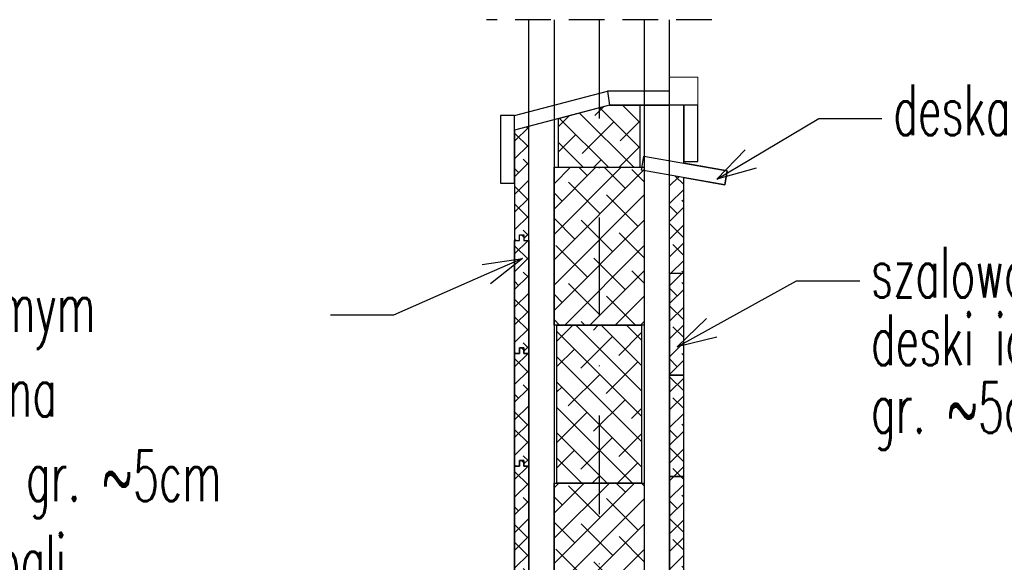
# Model space of a CAD drawing. Header units: centimetres. Extents: x 152786 to 159501, y -6718 to 1403.
# Tile 8 of 89: x 153376 to 153551, y -6431 to -6335. Entities that reach past the tile are written whole.
import ezdxf
from ezdxf import colors
from ezdxf.entities.mleader import LeaderData, LeaderLine
from ezdxf.math import Vec2, Vec3

# ---------------------------------------------------------------- set-up
doc = ezdxf.new("R2010")
doc.units = ezdxf.units.CM
doc.header["$LTSCALE"] = 0.1
doc.linetypes.add('DASHDOT', pattern=[1, 0.5, -0.25, 0, -0.25])
doc.linetypes.add('DASHEDX2', pattern=[38.1, 25.4, -12.7])
doc.layers.get('0').update_dxf_attribs({"color": 45})
doc.layers.add('A_stolarka_O', color=4, linetype='Continuous', lineweight=15)
for name, color, linetype in [('A_wymiary_zewn', 4, 'Continuous'), ('hatch_R&F', 4, 'Continuous'), ('osie_R&F', 6, 'DASHDOT'), ('widoki_przerywana_R&F', 4, 'DASHEDX2'), ('widoki_R&F', 4, 'Continuous'), ('ściany_murowane_R&F', 13, 'Continuous')]:
    doc.layers.add(name, color=color, linetype=linetype)
doc.styles.add('Skala 50', font='simplex.shx', dxfattribs={"width": 0.9, "height": 10})
pattern_1 = [(45, (1378.5865, -516.4128), (-2.24506403, 2.24506403), []), (135, (1378.5865, -516.4128), (-6.73519209, 2.24506403), [7.9375, -4.7625])]
pattern_2 = [(45, (1378.5865, -520.4128), (-1.57154482, 1.57154482), []), (135, (1378.5865, -520.4128), (-4.714634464, 1.57154482), [5.55625, -3.33375])]

# ---------------------------------------------------------------- blocks, each defined once
blk = doc.blocks.new('_Open30')
at = {"color": 0, "linetype": 'ByBlock', "lineweight": -2, "transparency": 16777216}
for p, q in [((-1, 0.2679), (0, 0)), ((0, 0), (-1, -0.2679)), ((0, 0), (-1, 0))]:
    blk.add_line(p, q, dxfattribs=at)

msp = doc.modelspace()

# ---------------------------------------------------------------- hatches: boundary and pattern name
at = {"layer": 'hatch_R&F'}
h = msp.add_hatch(dxfattribs=at)
h.set_pattern_fill('ANSI38', color=256, angle=90)
h.set_pattern_definition([(135, (4746.3588, -98.255), (-2.24506403, -2.24506403), []), (225, (4746.3588, -98.255), (-2.24506403, -6.73519209), [7.9375, -4.7625])])
h.paths.add_polyline_path([(153472.0084, -6352.4353), (153472.0084, -6361.0475), (153486.5084, -6361.0475), (153486.5084, -6350.0475), (153481.0819, -6350.0475)])
h = msp.add_hatch(dxfattribs=at)
h.set_pattern_fill('ANSI38', color=256, scale=0.7, angle=180)
h.set_pattern_definition([(45, (1374.0147, -418.4128), (-1.57154482, 1.57154482), []), (135, (1374.0147, -418.4128), (-4.714634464, 1.57154482), [5.55625, -3.33375])])
h.paths.add_polyline_path([(153464.2584, -6374.0475), (153464.2584, -6354.4747), (153466.7584, -6353.8169), (153466.7584, -6374.0475), (153465.8834, -6374.0475), (153465.8834, -6373.0475), (153465.1334, -6373.0475), (153465.1334, -6374.0475)])
h = msp.add_hatch(dxfattribs=at)
h.set_pattern_fill('ANSI38', color=256)
h.set_pattern_definition(pattern_1)
h.paths.add_polyline_path([(153487.2584, -6389.0475), (153471.2584, -6389.0475), (153471.2584, -6361.0475), (153487.2584, -6361.0475)])
h = msp.add_hatch(dxfattribs=at)
h.set_pattern_fill('ANSI38', color=256, scale=0.7, angle=180)
h.set_pattern_definition([(45, (1378.5865, -518.4128), (-1.57154482, 1.57154482), []), (135, (1378.5865, -518.4128), (-4.714634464, 1.57154482), [5.55625, -3.33375])])
h.paths.add_polyline_path([(153491.7584, -6379.9059), (153494.2584, -6379.9059), (153494.2584, -6362.8853), (153491.7584, -6362.4445)])
h = msp.add_hatch(dxfattribs=at)
h.set_pattern_fill('ANSI38', color=256, scale=0.7, angle=180)
h.set_pattern_definition([(45, (1374.0147, -438.4128), (-1.57154482, 1.57154482), []), (135, (1374.0147, -438.4128), (-4.714634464, 1.57154482), [5.55625, -3.33375])])
h.paths.add_polyline_path([(153464.2584, -6394.0475), (153464.2584, -6374.0475), (153465.1334, -6374.0475), (153465.1334, -6373.0475), (153465.8834, -6373.0475), (153465.8834, -6374.0475), (153466.7584, -6374.0475), (153466.7584, -6394.0475), (153465.8834, -6394.0475), (153465.8834, -6393.0475), (153465.1334, -6393.0475), (153465.1334, -6394.0475)])
h = msp.add_hatch(dxfattribs=at)
h.set_pattern_fill('ANSI38', color=256, scale=0.7, angle=180)
h.set_pattern_definition(pattern_2)
h.paths.add_polyline_path([(153491.7584, -6397.9059), (153494.2584, -6397.9059), (153494.2584, -6379.9059), (153491.7584, -6379.9059)])
h = msp.add_hatch(dxfattribs=at)
h.set_pattern_fill('ANSI38', color=256, angle=90)
h.set_pattern_definition([(135, (4746.1088, -154.255), (-2.24506403, -2.24506403), []), (225, (4746.1088, -154.255), (-2.24506403, -6.73519209), [7.9375, -4.7625])])
h.paths.add_polyline_path([(153486.7584, -6417.0475), (153471.7584, -6417.0475), (153471.7584, -6389.0475), (153486.7584, -6389.0475)])
h = msp.add_hatch(dxfattribs=at)
h.set_pattern_fill('ANSI38', color=256, scale=0.7, angle=180)
h.set_pattern_definition([(45, (1374.0147, -458.4128), (-1.57154482, 1.57154482), []), (135, (1374.0147, -458.4128), (-4.714634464, 1.57154482), [5.55625, -3.33375])])
h.paths.add_polyline_path([(153464.2584, -6414.0475), (153464.2584, -6394.0475), (153465.1334, -6394.0475), (153465.1334, -6393.0475), (153465.8834, -6393.0475), (153465.8834, -6394.0475), (153466.7584, -6394.0475), (153466.7584, -6414.0475), (153465.8834, -6414.0475), (153465.8834, -6413.0475), (153465.1334, -6413.0475), (153465.1334, -6414.0475)])
h = msp.add_hatch(dxfattribs=at)
h.set_pattern_fill('ANSI38', color=256, scale=0.7, angle=180)
h.set_pattern_definition(pattern_2)
h.paths.add_polyline_path([(153491.7584, -6415.9059), (153494.2584, -6415.9059), (153494.2584, -6397.9059), (153491.7584, -6397.9059)])
h = msp.add_hatch(dxfattribs=at)
h.set_pattern_fill('ANSI38', color=256, scale=0.7, angle=180)
h.set_pattern_definition([(45, (1374.0147, -478.4128), (-1.57154482, 1.57154482), []), (135, (1374.0147, -478.4128), (-4.714634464, 1.57154482), [5.55625, -3.33375])])
h.paths.add_polyline_path([(153464.2584, -6434.0475), (153464.2584, -6414.0475), (153465.1334, -6414.0475), (153465.1334, -6413.0475), (153465.8834, -6413.0475), (153465.8834, -6414.0475), (153466.7584, -6414.0475), (153466.7584, -6434.0475), (153465.8834, -6434.0475), (153465.8834, -6433.0475), (153465.1334, -6433.0475), (153465.1334, -6434.0475)])
h = msp.add_hatch(dxfattribs=at)
h.set_pattern_fill('ANSI38', color=256)
h.set_pattern_definition(pattern_1)
h.paths.add_polyline_path([(153487.2584, -6447.0475), (153471.2584, -6447.0475), (153471.2584, -6417.0475), (153487.2584, -6417.0475)])
h = msp.add_hatch(dxfattribs=at)
h.set_pattern_fill('ANSI38', color=256, scale=0.7, angle=180)
h.set_pattern_definition(pattern_2)
h.paths.add_polyline_path([(153491.7584, -6433.9059), (153494.2584, -6433.9059), (153494.2584, -6415.9059), (153491.7584, -6415.9059)])

# ---------------------------------------------------------------- linework, layer by layer
at = {"layer": 'A_stolarka_O'}
msp.add_lwpolyline([(153491.7584, -6345.0475), (153496.7584, -6345.0475), (153496.7584, -6350.0475), (153491.7584, -6350.0475)], close=True, dxfattribs=at)
at = {"layer": 'A_wymiary_zewn'}
msp.add_lwpolyline([(153480.7584, -6347.5475), (153481.0819, -6350.0475), (153464.2584, -6354.4747), (153464.2584, -6351.8896), (153480.7584, -6347.5475)], dxfattribs=at)
for points in [[(153481.0819, -6350.0475), (153491.7584, -6350.0475), (153491.7584, -6347.5475), (153480.7584, -6347.5475)], [(153494.2584, -6360.0475), (153496.7584, -6360.0475), (153496.7584, -6350.0475), (153494.2584, -6350.0475)], [(153461.7584, -6363.8896), (153464.2584, -6363.8896), (153464.2584, -6351.8896), (153461.7584, -6351.8896)]]:
    msp.add_lwpolyline(points, close=True, dxfattribs=at)
at = {"layer": 'hatch_R&F'}
msp.add_lwpolyline([(153491.7584, -6433.9059), (153494.2584, -6433.9059), (153494.2584, -6415.9059), (153491.7584, -6415.9059)], close=True, dxfattribs=at)
at = {"layer": 'osie_R&F', "ltscale": 350}
msp.add_lwpolyline([(153479.2584, -6334.876), (153479.2584, -6664.7118)], dxfattribs=at)
at = {"layer": 'widoki_przerywana_R&F', "ltscale": 2.5}
msp.add_lwpolyline([(153499.2584, -6334.876), (153459.2584, -6334.876)], dxfattribs=at)
at = {"layer": 'widoki_R&F'}
for points in [[(153471.2584, -6334.876), (153471.2584, -6474.0475), (153466.7584, -6474.0475), (153466.7584, -6334.876)], [(153487.2584, -6334.876), (153487.2584, -6469.0475), (153491.7584, -6469.0475), (153491.7584, -6452.4445)], [(153491.7584, -6447.9059), (153491.7584, -6334.876)]]:
    msp.add_lwpolyline(points, dxfattribs=at)
for points in [[(153472.0084, -6352.4353), (153472.0084, -6361.0475), (153486.5084, -6361.0475), (153486.5084, -6350.0475), (153481.0819, -6350.0475)], [(153501.5305, -6364.1675), (153486.7584, -6361.5628), (153487.1925, -6359.1008), (153501.9647, -6361.7055)], [(153487.2584, -6389.0475), (153471.2584, -6389.0475), (153471.2584, -6361.0475), (153487.2584, -6361.0475)], [(153464.2584, -6394.0475), (153464.2584, -6374.0475), (153465.1334, -6374.0475), (153465.1334, -6373.0475), (153465.8834, -6373.0475), (153465.8834, -6374.0475), (153466.7584, -6374.0475), (153466.7584, -6394.0475), (153465.8834, -6394.0475), (153465.8834, -6393.0475), (153465.1334, -6393.0475), (153465.1334, -6394.0475)], [(153491.7584, -6397.9059), (153494.2584, -6397.9059), (153494.2584, -6379.9059), (153491.7584, -6379.9059)], [(153486.7584, -6417.0475), (153471.7584, -6417.0475), (153471.7584, -6389.0475), (153486.7584, -6389.0475)], [(153464.2584, -6414.0475), (153464.2584, -6394.0475), (153465.1334, -6394.0475), (153465.1334, -6393.0475), (153465.8834, -6393.0475), (153465.8834, -6394.0475), (153466.7584, -6394.0475), (153466.7584, -6414.0475), (153465.8834, -6414.0475), (153465.8834, -6413.0475), (153465.1334, -6413.0475), (153465.1334, -6414.0475)], [(153491.7584, -6415.9059), (153494.2584, -6415.9059), (153494.2584, -6397.9059), (153491.7584, -6397.9059)], [(153464.2584, -6434.0475), (153464.2584, -6414.0475), (153465.1334, -6414.0475), (153465.1334, -6413.0475), (153465.8834, -6413.0475), (153465.8834, -6414.0475), (153466.7584, -6414.0475), (153466.7584, -6434.0475), (153465.8834, -6434.0475), (153465.8834, -6433.0475), (153465.1334, -6433.0475), (153465.1334, -6434.0475)], [(153487.2584, -6447.0475), (153471.2584, -6447.0475), (153471.2584, -6417.0475), (153487.2584, -6417.0475)]]:
    msp.add_lwpolyline(points, close=True, dxfattribs=at)
at = {"layer": 'ściany_murowane_R&F', "lineweight": -3, "ltscale": 0.5}
msp.add_lwpolyline([(153464.2584, -6354.4747), (153464.2584, -6475.0475), (153499.7584, -6475.0475), (153499.7584, -6474.3936), (153504.485, -6475.227), (153504.9191, -6472.765), (153494.2584, -6470.8853), (153494.2584, -6454.8853), (153504.485, -6456.6885), (153504.9191, -6454.2265), (153494.2584, -6452.3467), (153494.2584, -6362.8853), (153501.5305, -6364.1675), (153501.9647, -6361.7055), (153494.2584, -6360.3467), (153494.2584, -6350.0475), (153481.0819, -6350.0475)], close=True, dxfattribs=at)

# ---------------------------------------------------------------- leaders
at = {"layer": 'widoki_R&F'}
ml = msp.add_multileader_mtext('Standard', dxfattribs=at)
ml.set_content('\\pxsm0.8,ql;{\\W0.6;deska podokienna szer. 15cm}', color=256, style='Skala 50')
ml.set_leader_properties()
ml.set_arrow_properties(name='OPEN30')
ml.build(insert=Vec2(0, 0))
ml.multileader.update_dxf_attribs({"dogleg_length": 5, "arrow_head_size": 7})
ctx = ml.context
ctx.base_point, ctx.char_height, ctx.arrow_head_size, ctx.plane_origin = Vec3(153529.4167, -6352.3764), 9, 7, Vec3(219510.9096, -13216.4749)
notes = []
notes.append((ctx, [(0, (1, 1, 0), (153518.2293, -6352.3764), (1, 0), 11.1874, [(0, [(153500.1209, -6363.1792)], 0, [])])]))
ctx.mtext.insert, ctx.mtext.width, ctx.mtext.defined_height = Vec3(153531.4167, -6346.3764), 135.0588, 46.643
ml = msp.add_multileader_mtext('Standard', dxfattribs=at)
ml.set_content('\\pxsm0.8,ql;{\\W0.6;szalowanie wg architektury i stanu pierwotnego obiektu\\P\\ps*;deski iglaste (pióro-wpust) na krawędziakach  drewnianych \\Pgr. ~5cm wyrównujących płaszczyznę bali}', color=256, style='Skala 50')
ml.set_leader_properties()
ml.set_arrow_properties(name='OPEN30')
ml.build(insert=Vec2(0, 0))
ml.multileader.update_dxf_attribs({"dogleg_length": 5, "arrow_head_size": 7})
ctx = ml.context
ctx.base_point, ctx.char_height, ctx.arrow_head_size, ctx.plane_origin = Vec3(153525.4754, -6381.1677), 9, 7, Vec3(219503.8666, -13246.1945)
notes.append((ctx, [(0, (1, 1, 0), (153514.288, -6381.1677), (1, 0), 11.1874, [(0, [(153493.0779, -6392.8988)], 0, [])])]))
ctx.mtext.insert, ctx.mtext.width, ctx.mtext.defined_height = Vec3(153527.4754, -6375.1677), 271.790821, 57.4331
ml = msp.add_multileader_mtext('Standard', dxfattribs=at)
ml.set_content('{\\W0.6;szalowanie w układzie poziomym\\Pdeski iglaste (pióro-wpust) na krawędziakach  drewnianych gr. ~5cm wyrównujących płaszczyznę bali}', color=256, style='Skala 50')
ml.set_leader_properties()
ml.set_arrow_properties(name='OPEN30')
ml.build(insert=Vec2(0, 0))
ml.multileader.update_dxf_attribs({"dogleg_length": 5, "arrow_head_size": 7})
ctx = ml.context
ctx.base_point, ctx.char_height, ctx.arrow_head_size, ctx.plane_origin = Vec3(153268.4109, -6387.256), 9, 7, Vec3(87454.8825, -13230.5042)
notes.append((ctx, [(0, (1, 1, 0), (153442.7698, -6387.256), (-1, 0), 11.1874, [(0, [(153465.6712, -6377.2085)], 0, [])])]))
ctx.mtext.insert, ctx.mtext.width, ctx.mtext.defined_height = Vec3(153270.4109, -6381.256), 162.81688, 46.643
for ctx, leaders in notes:
    for number, flags, end, landing, length, lines in leaders:
        leader = LeaderData()
        leader.index, (leader.has_last_leader_line, leader.has_dogleg_vector, leader.attachment_direction) = number, flags
        leader.last_leader_point, leader.dogleg_vector, leader.dogleg_length = Vec3(end), Vec3(landing), length
        for number, points, colour, breaks in lines:
            line = LeaderLine()
            line.index, line.vertices, line.color, line.breaks = number, Vec3.list(points), colors.encode_raw_color(colour), breaks
            leader.lines.append(line)
        ctx.leaders.append(leader)

doc.saveas('drawing.dxf')
